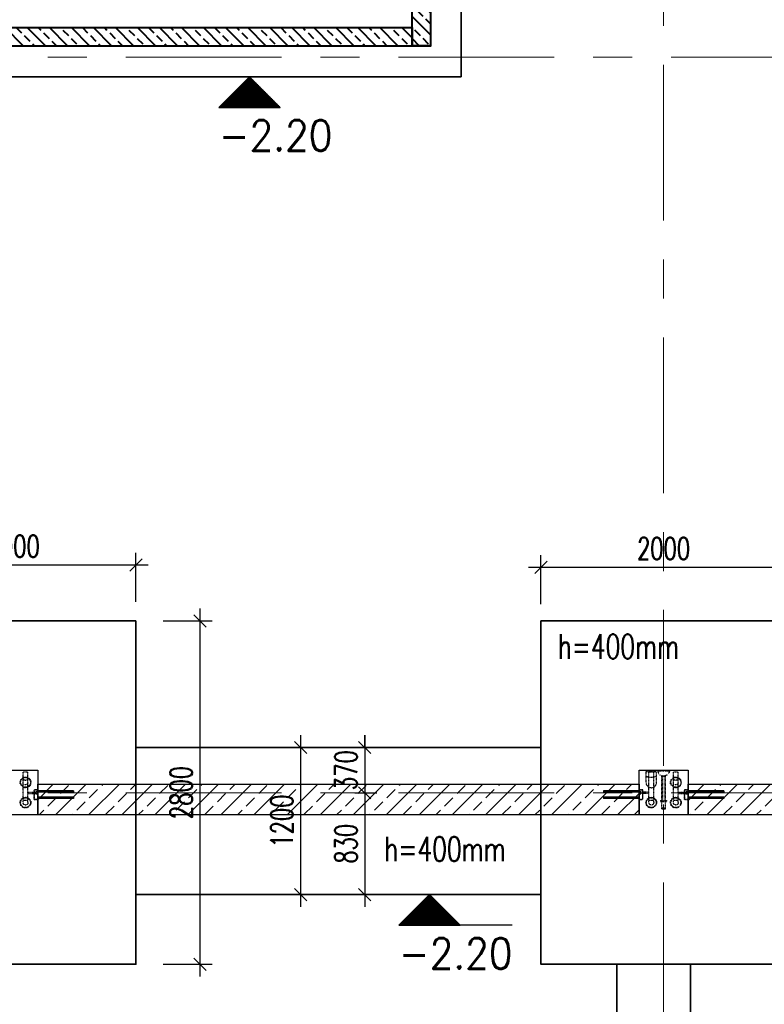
# Model space of a CAD drawing. Header units: millimetres. Extents: x 6071355 to 6728188, y -31956 to 56387.
# Tile 54 of 59: x 6100349 to 6106417, y 43008 to 51038. Entities that reach past the tile are written whole.
import ezdxf

# ---------------------------------------------------------------- set-up
doc = ezdxf.new("R2010")
doc.units = ezdxf.units.MM
doc.header["$MEASUREMENT"] = 0
doc.linetypes.add('DXK_LINE_DOT2', pattern=[3.9198, 1.9599, -1.9599])
doc.linetypes.add('Grid Line', pattern=[2222.5, 1270, -317.5, 317.5, -317.5])
doc.layers.add('A_wymiary', color=7, linetype='Continuous', lineweight=15, true_color=0x848484)
for name, color, linetype in [('BZ_kot', 7, 'Continuous'), ('BZ_MUR_FUND', 8, 'Continuous'), ('ELEMENTY', 7, 'Continuous')]:
    doc.layers.add(name, color=color, linetype=linetype)
for name, color, linetype, lineweight in [('M_słupy', 5, 'Continuous', 40), ('M_ŁAWY', 3, 'Continuous', 35), ('Standard 1350-A_01-RZUT PARTERU LUSTRO2_28_Nowe_MODO_A1_osie-1_Nr_pióra__7_Nr_pióra__7_Nr_pióra__7', 7, 'Continuous', 18)]:
    doc.layers.add(name, color=color, linetype=linetype, lineweight=lineweight)
doc.styles.add('ROMANS', font='romans.shx', dxfattribs={"width": 0.8})
doc.styles.add('wymiar', font='romans.shx', dxfattribs={"width": 0.7})
doc.dimstyles.new('AB_100mm', dxfattribs={"dimscale": 100, "dimtxt": 1.8, "dimasz": 1, "dimexe": 1, "dimexo": 0, "dimtad": 1, "dimrnd": 1, "dimtxsty": 'wymiar', "dimblk": 'OBLIQUE', "dimcen": 2.5, "dimdle": 1, "dimclrd": 4, "dimclre": 4, "dimclrt": 3, "dimadec": 0, "dimazin": 0, "dimtfac": 1, "dimtix": 1, "dimtmove": 2, "dimatfit": 3, "dimfxl": 3, "dimfxlon": 1, "dimarcsym": 0})

# ---------------------------------------------------------------- blocks, each defined once
blk = doc.blocks.new('Part-86624973-72583 - 1482')
at = {"layer": 'ELEMENTY', "color": 2, "linetype": 'Continuous'}
for p, q in [((11535.1, 17225), (11535.1, 16825)), ((11900.1, 17225), (11535.1, 17225)), ((11900.1, 16825), (11900.1, 17225)), ((11535.1, 16825), (11900.1, 16825))]:
    blk.add_line(p, q, dxfattribs=at)
blk = doc.blocks.new('Part-86624973-72584 - 1482')
at = {"layer": 'ELEMENTY', "color": 2, "linetype": 'Continuous'}
for p, q in [((11535.1, 22525), (11535.1, 22125)), ((11900.1, 22525), (11535.1, 22525)), ((11900.1, 22125), (11900.1, 22525)), ((11535.1, 22125), (11900.1, 22125))]:
    blk.add_line(p, q, dxfattribs=at)
blk = doc.blocks.new('Part-86624973-73452 - 1482')
at = {"layer": 'ELEMENTY', "color": 1, "linetype": 'DXK_LINE_DOT2'}
for p, q in [((11725.6, 22200), (11714.6, 22200)), ((11714.6, 22200), (11714.6, 22140)), ((11725.6, 22200), (11725.6, 22140)), ((11725.6, 22140), (11714.6, 22140))]:
    blk.add_line(p, q, dxfattribs=at)
blk = doc.blocks.new('Part-86624973-73442 - 1482')
at = {"layer": 'ELEMENTY', "color": 1, "linetype": 'DXK_LINE_DOT2'}
for p, q in [((11535.1, 17073.5), (11544.8, 17072.5)), ((11535.1, 17073.5), (11535.1, 16976.5)), ((11535.1, 17071.1), (11544.8, 17070.2)), ((11535.1, 17064.3), (11544.8, 17063.5)), ((11535.1, 17053.5), (11544.8, 17053)), ((11535.1, 17040), (11544.8, 17039.7)), ((11535.1, 17025), (11544.8, 17025)), ((11544.8, 17072.5), (11554.5, 17069.5)), ((11554.5, 17069.5), (11564.2, 17063.8)), ((11573.9, 17054.1), (11564.2, 17063.8)), ((11578.8, 17046.2), (11573.9, 17054.1)), ((11581.7, 17038.6), (11578.8, 17046.2)), ((11582.3, 17035), (11581.7, 17038.6)), ((11582.3, 17035), (11782.1, 17035)), ((11782.1, 17050), (11790.1, 17050)), ((11782.1, 17050), (11782.1, 17000)), ((11790.1, 17050), (11790.1, 17049.6)), ((11790.1, 17049.6), (11790.1, 17000)), ((11535.1, 17010), (11544.8, 17010.3)), ((11535.1, 16996.5), (11544.8, 16997.1)), ((11535.1, 16985.8), (11544.8, 16986.6)), ((11535.1, 16978.9), (11544.8, 16979.8)), ((11535.1, 16976.5), (11544.8, 16977.5)), ((11544.8, 16977.5), (11554.5, 16980.5)), ((11554.5, 16980.5), (11564.2, 16986.2)), ((11564.2, 16986.2), (11573.9, 16995.9)), ((11573.9, 16995.9), (11578.8, 17003.9)), ((11578.8, 17003.9), (11581.7, 17011.4)), ((11581.7, 17011.4), (11582.3, 17015)), ((11582.3, 17015), (11782.1, 17015)), ((11782.1, 17000), (11790.1, 17000))]:
    blk.add_line(p, q, dxfattribs=at)
blk = doc.blocks.new('Part-86624973-73437 - 1482')
at = {"layer": 'ELEMENTY', "color": 1, "linetype": 'DXK_LINE_DOT2'}
for p, q in [((11714.6, 17150), (11714.6, 17210)), ((11714.6, 17210), (11725.6, 17210)), ((11725.6, 17150), (11725.6, 17210)), ((11714.6, 17150), (11725.6, 17150))]:
    blk.add_line(p, q, dxfattribs=at)
blk = doc.blocks.new('Part-86624973-72843 - 1482')
at = {"layer": 'ELEMENTY', "color": 1, "linetype": 'DXK_LINE_DOT2'}
for radius, start, end in [(43.5, 22.5, 202.5), (40, 337.5, 157.5), (43.5, 202.5, 22.5), (40, 157.5, 337.5)]:
    blk.add_arc((11635.1, 22225), radius, start, end, dxfattribs=at)
blk = doc.blocks.new('Part-86624973-73443 - 1482')
at = {"layer": 'ELEMENTY', "color": 1, "linetype": 'DXK_LINE_DOT2'}
for p, q in [((11847.2, 17040), (11581.1, 17040)), ((11581.1, 17040), (11581.1, 17010)), ((11585.5, 17010), (11585.5, 17040)), ((11844.3, 17010), (11844.3, 17040)), ((11847.2, 17010), (11581.1, 17010))]:
    blk.add_line(p, q, dxfattribs=at)
at = {"layer": 'ELEMENTY', "color": 2, "linetype": 'Continuous'}
for p, q in [((11851.2, 17040), (11847.2, 17040)), ((11847.2, 17040), (11847.2, 17010)), ((11851.2, 17040), (11851.2, 17010)), ((11851.2, 17010), (11847.2, 17010))]:
    blk.add_line(p, q, dxfattribs=at)
blk = doc.blocks.new('ReinforcementGroup-86624973-73431 - 1482')
at = {"layer": 'ELEMENTY', "color": 1, "linetype": 'Continuous'}
for p, q in [((11705.1, 17515), (11715.1, 17515)), ((11705.1, 17225), (11705.1, 17515)), ((11705.1, 17515), (11715.1, 17515)), ((11705.1, 17225), (11705.1, 17515)), ((11705.1, 17515), (11715.1, 17515)), ((11705.1, 17225), (11705.1, 17515)), ((11705.1, 17515), (11715.1, 17515)), ((11705.1, 17225), (11705.1, 17515)), ((11705.1, 17515), (11715.1, 17515)), ((11705.1, 17225), (11705.1, 17515)), ((11705.1, 17515), (11715.1, 17515)), ((11705.1, 17225), (11705.1, 17515)), ((11705.1, 17515), (11715.1, 17515)), ((11705.1, 17225), (11705.1, 17515)), ((11705.1, 17515), (11715.1, 17515)), ((11705.1, 17225), (11705.1, 17515)), ((11715.1, 17225), (11715.1, 17515)), ((11715.1, 17225), (11715.1, 17515)), ((11715.1, 17225), (11715.1, 17515)), ((11715.1, 17225), (11715.1, 17515)), ((11715.1, 17225), (11715.1, 17515)), ((11715.1, 17225), (11715.1, 17515)), ((11715.1, 17225), (11715.1, 17515)), ((11715.1, 17225), (11715.1, 17515)), ((11755.1, 17515), (11765.1, 17515)), ((11755.1, 17225), (11755.1, 17515)), ((11755.1, 17515), (11765.1, 17515)), ((11755.1, 17225), (11755.1, 17515)), ((11755.1, 17515), (11765.1, 17515)), ((11755.1, 17225), (11755.1, 17515)), ((11755.1, 17515), (11765.1, 17515)), ((11755.1, 17225), (11755.1, 17515)), ((11755.1, 17515), (11765.1, 17515)), ((11755.1, 17225), (11755.1, 17515)), ((11755.1, 17515), (11765.1, 17515)), ((11755.1, 17225), (11755.1, 17515)), ((11755.1, 17515), (11765.1, 17515)), ((11755.1, 17225), (11755.1, 17515)), ((11755.1, 17515), (11765.1, 17515)), ((11755.1, 17225), (11755.1, 17515)), ((11765.1, 17225), (11765.1, 17515)), ((11765.1, 17225), (11765.1, 17515)), ((11765.1, 17225), (11765.1, 17515)), ((11765.1, 17225), (11765.1, 17515)), ((11765.1, 17225), (11765.1, 17515)), ((11765.1, 17225), (11765.1, 17515)), ((11765.1, 17225), (11765.1, 17515)), ((11765.1, 17225), (11765.1, 17515))]:
    blk.add_line(p, q, dxfattribs=at)
blk = doc.blocks.new('Part-86624973-72837 - 1482')
at = {"layer": 'ELEMENTY', "color": 1, "linetype": 'DXK_LINE_DOT2'}
for radius, start, end in [(43.5, 22.5, 202.5), (40, 337.5, 157.5), (43.5, 202.5, 22.5), (40, 157.5, 337.5)]:
    blk.add_arc((11800.1, 16925), radius, start, end, dxfattribs=at)
blk = doc.blocks.new('Part-86624973-73436 - 1482')
at = {"layer": 'ELEMENTY', "color": 1, "linetype": 'DXK_LINE_DOT2'}
for p, q in [((11714.6, 17150), (11714.6, 17210)), ((11714.6, 17210), (11725.6, 17210)), ((11725.6, 17150), (11725.6, 17210)), ((11714.6, 17150), (11725.6, 17150))]:
    blk.add_line(p, q, dxfattribs=at)
blk = doc.blocks.new('Part-86624973-73435 - 1482')
at = {"layer": 'ELEMENTY', "color": 1, "linetype": 'DXK_LINE_DOT2'}
for p, q in [((11714.6, 17150), (11714.6, 17210)), ((11714.6, 17210), (11725.6, 17210)), ((11725.6, 17150), (11725.6, 17210)), ((11714.6, 17150), (11725.6, 17150))]:
    blk.add_line(p, q, dxfattribs=at)
blk = doc.blocks.new('Part-86624973-72836 - 1482')
at = {"layer": 'ELEMENTY', "color": 1, "linetype": 'DXK_LINE_DOT2'}
for radius, start, end in [(43.5, 22.5, 202.5), (40, 337.5, 157.5), (43.5, 202.5, 22.5), (40, 157.5, 337.5)]:
    blk.add_arc((11635.1, 16925), radius, start, end, dxfattribs=at)
blk = doc.blocks.new('Part-86624973-72838 - 1482')
at = {"layer": 'ELEMENTY', "color": 1, "linetype": 'DXK_LINE_DOT2'}
for radius, start, end in [(43.5, 22.5, 202.5), (43.5, 202.5, 22.5), (40, 157.5, 337.5), (40, 337.5, 157.5)]:
    blk.add_arc((11800.1, 17125), radius, start, end, dxfattribs=at)
blk = doc.blocks.new('Part-86624973-72839 - 1482')
at = {"layer": 'ELEMENTY', "color": 1, "linetype": 'DXK_LINE_DOT2'}
for p, q in [((11550.1, 17081.5), (11550.1, 17168.5)), ((11550.1, 17168.5), (11635.1, 17168.5)), ((11580.7, 17168.5), (11585, 17165.2)), ((11585, 17165.2), (11588.6, 17155.8)), ((11588.6, 17155.8), (11591.1, 17141.7)), ((11591.1, 17108.4), (11588.6, 17094.3)), ((11591.1, 17141.7), (11591.9, 17125)), ((11591.9, 17125), (11591.1, 17108.4)), ((11635.1, 17168.5), (11651.8, 17165.2)), ((11651.8, 17165.2), (11665.9, 17155.8)), ((11665.9, 17155.8), (11675.3, 17141.7)), ((11675.3, 17108.4), (11665.9, 17094.3)), ((11675.3, 17141.7), (11678.6, 17125)), ((11678.6, 17125), (11675.3, 17108.4)), ((11635.1, 17081.5), (11550.1, 17081.5)), ((11585, 17084.8), (11580.7, 17081.5)), ((11588.6, 17094.3), (11585, 17084.8)), ((11651.8, 17084.8), (11635.1, 17081.5)), ((11665.9, 17094.3), (11651.8, 17084.8))]:
    blk.add_line(p, q, dxfattribs=at)
blk = doc.blocks.new('Part-86624973-72840 - 1482')
at = {"layer": 'ELEMENTY', "color": 1, "linetype": 'DXK_LINE_DOT2'}
for p, q in [((11550.1, 17145), (11550.1, 17105)), ((11800.1, 17145), (11550.1, 17145)), ((11800.1, 17105), (11550.1, 17105)), ((11773.8, 17145), (11777.2, 17142.3)), ((11777.2, 17107.7), (11773.8, 17105)), ((11777.2, 17142.3), (11779.8, 17135)), ((11779.8, 17115), (11777.2, 17107.7)), ((11779.8, 17135), (11780.7, 17125)), ((11780.7, 17125), (11779.8, 17115)), ((11810.1, 17142.3), (11800.1, 17145)), ((11800.1, 17105), (11810.1, 17107.7)), ((11817.5, 17135), (11810.1, 17142.3)), ((11810.1, 17107.7), (11817.5, 17115)), ((11820.1, 17125), (11817.5, 17135)), ((11817.5, 17115), (11820.1, 17125))]:
    blk.add_line(p, q, dxfattribs=at)
blk = doc.blocks.new('Part-86624973-72841 - 1482')
at = {"layer": 'ELEMENTY', "color": 1, "linetype": 'DXK_LINE_DOT2'}
for p, q in [((11550.1, 16945), (11550.1, 16905)), ((11635.1, 16945), (11550.1, 16945)), ((11608.8, 16945), (11612.2, 16942.3)), ((11645.1, 16942.3), (11635.1, 16945)), ((11635.1, 16905), (11550.1, 16905)), ((11612.2, 16907.7), (11608.8, 16905)), ((11612.2, 16942.3), (11614.8, 16935)), ((11614.8, 16915), (11612.2, 16907.7)), ((11614.8, 16935), (11615.7, 16925)), ((11615.7, 16925), (11614.8, 16915)), ((11635.1, 16905), (11645.1, 16907.7)), ((11652.5, 16935), (11645.1, 16942.3)), ((11645.1, 16907.7), (11652.5, 16915)), ((11655.1, 16925), (11652.5, 16935)), ((11652.5, 16915), (11655.1, 16925))]:
    blk.add_line(p, q, dxfattribs=at)
blk = doc.blocks.new('Part-86624973-72842 - 1482')
at = {"layer": 'ELEMENTY', "color": 1, "linetype": 'DXK_LINE_DOT2'}
for p, q in [((11550.1, 16945), (11550.1, 16905)), ((11800.1, 16945), (11550.1, 16945)), ((11773.8, 16945), (11777.2, 16942.3)), ((11810.1, 16942.3), (11800.1, 16945)), ((11800.1, 16905), (11550.1, 16905)), ((11777.2, 16907.7), (11773.8, 16905)), ((11777.2, 16942.3), (11779.8, 16935)), ((11779.8, 16915), (11777.2, 16907.7)), ((11779.8, 16935), (11780.7, 16925)), ((11780.7, 16925), (11779.8, 16915)), ((11800.1, 16905), (11810.1, 16907.7)), ((11817.5, 16935), (11810.1, 16942.3)), ((11810.1, 16907.7), (11817.5, 16915)), ((11820.1, 16925), (11817.5, 16935)), ((11817.5, 16915), (11820.1, 16925))]:
    blk.add_line(p, q, dxfattribs=at)
blk = doc.blocks.new('Part-86624973-72844 - 1482')
at = {"layer": 'ELEMENTY', "color": 1, "linetype": 'DXK_LINE_DOT2'}
for radius, start, end in [(43.5, 22.5, 202.5), (40, 337.5, 157.5), (43.5, 202.5, 22.5), (40, 157.5, 337.5)]:
    blk.add_arc((11800.1, 22225), radius, start, end, dxfattribs=at)
blk = doc.blocks.new('Part-86624973-72847 - 1482')
at = {"layer": 'ELEMENTY', "color": 1, "linetype": 'DXK_LINE_DOT2'}
for p, q in [((11550.1, 22245), (11550.1, 22205)), ((11800.1, 22245), (11550.1, 22245)), ((11773.8, 22245), (11777.2, 22242.3)), ((11810.1, 22242.3), (11800.1, 22245)), ((11800.1, 22205), (11550.1, 22205)), ((11777.2, 22207.7), (11773.8, 22205)), ((11777.2, 22242.3), (11779.8, 22235)), ((11779.8, 22215), (11777.2, 22207.7)), ((11779.8, 22235), (11780.7, 22225)), ((11780.7, 22225), (11779.8, 22215)), ((11800.1, 22205), (11810.1, 22207.7)), ((11817.5, 22235), (11810.1, 22242.3)), ((11810.1, 22207.7), (11817.5, 22215)), ((11820.1, 22225), (11817.5, 22235)), ((11817.5, 22215), (11820.1, 22225))]:
    blk.add_line(p, q, dxfattribs=at)
blk = doc.blocks.new('Part-86624973-72849 - 1482')
at = {"layer": 'ELEMENTY', "color": 1, "linetype": 'DXK_LINE_DOT2'}
for p, q in [((11550.1, 22245), (11550.1, 22205)), ((11635.1, 22245), (11550.1, 22245)), ((11608.8, 22245), (11612.2, 22242.3)), ((11645.1, 22242.3), (11635.1, 22245)), ((11635.1, 22205), (11550.1, 22205)), ((11612.2, 22207.7), (11608.8, 22205)), ((11612.2, 22242.3), (11614.8, 22235)), ((11614.8, 22215), (11612.2, 22207.7)), ((11614.8, 22235), (11615.7, 22225)), ((11615.7, 22225), (11614.8, 22215)), ((11635.1, 22205), (11645.1, 22207.7)), ((11652.5, 22235), (11645.1, 22242.3)), ((11645.1, 22207.7), (11652.5, 22215)), ((11655.1, 22225), (11652.5, 22235)), ((11652.5, 22215), (11655.1, 22225))]:
    blk.add_line(p, q, dxfattribs=at)
blk = doc.blocks.new('Part-86624973-73446 - 1482')
at = {"layer": 'ELEMENTY', "color": 1, "linetype": 'DXK_LINE_DOT2'}
for p, q in [((11695.1, 22155), (11775.1, 22155)), ((11695.1, 22125), (11695.1, 22155)), ((11696.1, 22125), (11695.1, 22125)), ((11774.1, 22154), (11696.1, 22154)), ((11696.1, 22154), (11696.1, 22125)), ((11774.1, 22125), (11774.1, 22154)), ((11775.1, 22125), (11774.1, 22125)), ((11775.1, 22155), (11775.1, 22125))]:
    blk.add_line(p, q, dxfattribs=at)
blk = doc.blocks.new('Part-86624973-73430 - 1482')
at = {"layer": 'ELEMENTY', "color": 1, "linetype": 'DXK_LINE_DOT2'}
for p, q in [((11695.1, 17195), (11695.1, 17225)), ((11695.1, 17225), (11696.1, 17225)), ((11775.1, 17195), (11695.1, 17195)), ((11696.1, 17225), (11696.1, 17196)), ((11696.1, 17196), (11774.1, 17196)), ((11774.1, 17196), (11774.1, 17225)), ((11774.1, 17225), (11775.1, 17225)), ((11775.1, 17225), (11775.1, 17195))]:
    blk.add_line(p, q, dxfattribs=at)
blk = doc.blocks.new('Part-86624973-73438 - 1482')
at = {"layer": 'ELEMENTY', "color": 2, "linetype": 'Continuous'}
for p, q in [((11706.9, 16825), (11706.9, 16826)), ((11706.9, 16826), (11710.9, 16826)), ((11711.9, 16825), (11706.9, 16825)), ((11710.9, 16826), (11710.9, 16840)), ((11710.9, 16840), (11729.4, 16840)), ((11728.4, 16839), (11711.9, 16839)), ((11711.9, 16839), (11711.9, 16825)), ((11728.4, 16825), (11728.4, 16839)), ((11728.4, 16825), (11733.4, 16825)), ((11729.4, 16840), (11729.4, 16826)), ((11729.4, 16826), (11733.4, 16826)), ((11733.4, 16825), (11733.4, 16826))]:
    blk.add_line(p, q, dxfattribs=at)
blk = doc.blocks.new('Part-86624973-73434 - 1482')
at = {"layer": 'ELEMENTY', "color": 2, "linetype": 'Continuous'}
for p, q in [((11706.9, 17224), (11706.9, 17225)), ((11706.9, 17225), (11711.9, 17225)), ((11706.9, 17224), (11710.9, 17224)), ((11710.9, 17210), (11710.9, 17224)), ((11729.4, 17210), (11710.9, 17210)), ((11711.9, 17225), (11711.9, 17211)), ((11711.9, 17211), (11728.4, 17211)), ((11728.4, 17211), (11728.4, 17225)), ((11728.4, 17225), (11733.4, 17225)), ((11733.4, 17224), (11729.4, 17224)), ((11729.4, 17224), (11729.4, 17210)), ((11733.4, 17225), (11733.4, 17224))]:
    blk.add_line(p, q, dxfattribs=at)
blk = doc.blocks.new('Part-86624973-73432 - 1482')
at = {"layer": 'ELEMENTY', "color": 1, "linetype": 'DXK_LINE_DOT2'}
for p, q in [((11695.1, 16855), (11775.1, 16855)), ((11695.1, 16825), (11695.1, 16855)), ((11696.1, 16825), (11695.1, 16825)), ((11774.1, 16854), (11696.1, 16854)), ((11696.1, 16854), (11696.1, 16825)), ((11774.1, 16825), (11774.1, 16854)), ((11775.1, 16825), (11774.1, 16825)), ((11775.1, 16855), (11775.1, 16825))]:
    blk.add_line(p, q, dxfattribs=at)
blk = doc.blocks.new('ReinforcementGroup-86624973-73433 - 1482')
at = {"layer": 'ELEMENTY', "color": 1, "linetype": 'Continuous'}
for p, q in [((11705.1, 16535), (11705.1, 16825)), ((11705.1, 16535), (11705.1, 16825)), ((11705.1, 16535), (11705.1, 16825)), ((11705.1, 16535), (11705.1, 16825)), ((11705.1, 16535), (11705.1, 16825)), ((11705.1, 16535), (11705.1, 16825)), ((11705.1, 16535), (11705.1, 16825)), ((11705.1, 16535), (11705.1, 16825)), ((11715.1, 16535), (11715.1, 16825)), ((11715.1, 16535), (11715.1, 16825)), ((11715.1, 16535), (11715.1, 16825)), ((11715.1, 16535), (11715.1, 16825)), ((11715.1, 16535), (11715.1, 16825)), ((11715.1, 16535), (11715.1, 16825)), ((11715.1, 16535), (11715.1, 16825)), ((11715.1, 16535), (11715.1, 16825)), ((11755.1, 16535), (11755.1, 16825)), ((11755.1, 16535), (11755.1, 16825)), ((11755.1, 16535), (11755.1, 16825)), ((11755.1, 16535), (11755.1, 16825)), ((11755.1, 16535), (11755.1, 16825)), ((11755.1, 16535), (11755.1, 16825)), ((11755.1, 16535), (11755.1, 16825)), ((11755.1, 16535), (11755.1, 16825)), ((11765.1, 16535), (11765.1, 16825)), ((11765.1, 16535), (11765.1, 16825)), ((11765.1, 16535), (11765.1, 16825)), ((11765.1, 16535), (11765.1, 16825)), ((11765.1, 16535), (11765.1, 16825)), ((11765.1, 16535), (11765.1, 16825)), ((11765.1, 16535), (11765.1, 16825)), ((11765.1, 16535), (11765.1, 16825)), ((11705.1, 16535), (11715.1, 16535)), ((11705.1, 16535), (11715.1, 16535)), ((11705.1, 16535), (11715.1, 16535)), ((11705.1, 16535), (11715.1, 16535)), ((11705.1, 16535), (11715.1, 16535)), ((11705.1, 16535), (11715.1, 16535)), ((11705.1, 16535), (11715.1, 16535)), ((11705.1, 16535), (11715.1, 16535)), ((11755.1, 16535), (11765.1, 16535)), ((11755.1, 16535), (11765.1, 16535)), ((11755.1, 16535), (11765.1, 16535)), ((11755.1, 16535), (11765.1, 16535)), ((11755.1, 16535), (11765.1, 16535)), ((11755.1, 16535), (11765.1, 16535)), ((11755.1, 16535), (11765.1, 16535)), ((11755.1, 16535), (11765.1, 16535))]:
    blk.add_line(p, q, dxfattribs=at)
blk = doc.blocks.new('Part-86624973-73439 - 1482')
at = {"layer": 'ELEMENTY', "color": 1, "linetype": 'DXK_LINE_DOT2'}
for p, q in [((11725.6, 16900), (11714.6, 16900)), ((11714.6, 16900), (11714.6, 16840)), ((11725.6, 16900), (11725.6, 16840)), ((11725.6, 16840), (11714.6, 16840))]:
    blk.add_line(p, q, dxfattribs=at)
blk = doc.blocks.new('Part-86624973-73440 - 1482')
at = {"layer": 'ELEMENTY', "color": 1, "linetype": 'DXK_LINE_DOT2'}
for p, q in [((11725.6, 16900), (11714.6, 16900)), ((11714.6, 16900), (11714.6, 16840)), ((11725.6, 16900), (11725.6, 16840)), ((11725.6, 16840), (11714.6, 16840))]:
    blk.add_line(p, q, dxfattribs=at)
blk = doc.blocks.new('Part-86624973-73441 - 1482')
at = {"layer": 'ELEMENTY', "color": 1, "linetype": 'DXK_LINE_DOT2'}
for p, q in [((11725.6, 16900), (11714.6, 16900)), ((11714.6, 16900), (11714.6, 16840)), ((11725.6, 16900), (11725.6, 16840)), ((11725.6, 16840), (11714.6, 16840))]:
    blk.add_line(p, q, dxfattribs=at)
blk = doc.blocks.new('ReinforcementGroup-86624973-73447 - 1482')
at = {"layer": 'ELEMENTY', "color": 1, "linetype": 'Continuous'}
for p, q in [((11705.1, 21835), (11705.1, 22125)), ((11705.1, 21835), (11705.1, 22125)), ((11705.1, 21835), (11705.1, 22125)), ((11705.1, 21835), (11705.1, 22125)), ((11705.1, 21835), (11705.1, 22125)), ((11705.1, 21835), (11705.1, 22125)), ((11705.1, 21835), (11705.1, 22125)), ((11705.1, 21835), (11705.1, 22125)), ((11715.1, 21835), (11715.1, 22125)), ((11715.1, 21835), (11715.1, 22125)), ((11715.1, 21835), (11715.1, 22125)), ((11715.1, 21835), (11715.1, 22125)), ((11715.1, 21835), (11715.1, 22125)), ((11715.1, 21835), (11715.1, 22125)), ((11715.1, 21835), (11715.1, 22125)), ((11715.1, 21835), (11715.1, 22125)), ((11755.1, 21835), (11755.1, 22125)), ((11755.1, 21835), (11755.1, 22125)), ((11755.1, 21835), (11755.1, 22125)), ((11755.1, 21835), (11755.1, 22125)), ((11755.1, 21835), (11755.1, 22125)), ((11755.1, 21835), (11755.1, 22125)), ((11755.1, 21835), (11755.1, 22125)), ((11755.1, 21835), (11755.1, 22125)), ((11765.1, 21835), (11765.1, 22125)), ((11765.1, 21835), (11765.1, 22125)), ((11765.1, 21835), (11765.1, 22125)), ((11765.1, 21835), (11765.1, 22125)), ((11765.1, 21835), (11765.1, 22125)), ((11765.1, 21835), (11765.1, 22125)), ((11765.1, 21835), (11765.1, 22125)), ((11765.1, 21835), (11765.1, 22125)), ((11705.1, 21835), (11715.1, 21835)), ((11705.1, 21835), (11715.1, 21835)), ((11705.1, 21835), (11715.1, 21835)), ((11705.1, 21835), (11715.1, 21835)), ((11705.1, 21835), (11715.1, 21835)), ((11705.1, 21835), (11715.1, 21835)), ((11705.1, 21835), (11715.1, 21835)), ((11705.1, 21835), (11715.1, 21835)), ((11755.1, 21835), (11765.1, 21835)), ((11755.1, 21835), (11765.1, 21835)), ((11755.1, 21835), (11765.1, 21835)), ((11755.1, 21835), (11765.1, 21835)), ((11755.1, 21835), (11765.1, 21835)), ((11755.1, 21835), (11765.1, 21835)), ((11755.1, 21835), (11765.1, 21835)), ((11755.1, 21835), (11765.1, 21835))]:
    blk.add_line(p, q, dxfattribs=at)
blk = doc.blocks.new('Part-86624973-73450 - 1482')
at = {"layer": 'ELEMENTY', "color": 2, "linetype": 'Continuous'}
for p, q in [((11706.9, 22125), (11706.9, 22126)), ((11706.9, 22126), (11710.9, 22126)), ((11711.9, 22125), (11706.9, 22125)), ((11710.9, 22126), (11710.9, 22140)), ((11710.9, 22140), (11729.4, 22140)), ((11728.4, 22139), (11711.9, 22139)), ((11711.9, 22139), (11711.9, 22125)), ((11728.4, 22125), (11728.4, 22139)), ((11728.4, 22125), (11733.4, 22125)), ((11729.4, 22140), (11729.4, 22126)), ((11729.4, 22126), (11733.4, 22126)), ((11733.4, 22125), (11733.4, 22126))]:
    blk.add_line(p, q, dxfattribs=at)
blk = doc.blocks.new('Part-86624973-73451 - 1482')
at = {"layer": 'ELEMENTY', "color": 1, "linetype": 'DXK_LINE_DOT2'}
for p, q in [((11725.6, 22200), (11714.6, 22200)), ((11714.6, 22200), (11714.6, 22140)), ((11725.6, 22200), (11725.6, 22140)), ((11725.6, 22140), (11714.6, 22140))]:
    blk.add_line(p, q, dxfattribs=at)
blk = doc.blocks.new('Part-86624973-73453 - 1482')
at = {"layer": 'ELEMENTY', "color": 1, "linetype": 'DXK_LINE_DOT2'}
for p, q in [((11725.6, 22200), (11714.6, 22200)), ((11714.6, 22200), (11714.6, 22140)), ((11725.6, 22200), (11725.6, 22140)), ((11725.6, 22140), (11714.6, 22140))]:
    blk.add_line(p, q, dxfattribs=at)
blk = doc.blocks.new('*X8950')
at = {"color": 0}
for p, q in [((-40, 242.8), (-40, 243.5)), ((-39, 241.8), (-39, 243.5)), ((-38, 240.8), (-38, 243.5)), ((-37, 239.8), (-37, 243.5)), ((-36, 238.8), (-36, 243.5)), ((-35, 237.8), (-35, 243.5)), ((-34, 236.8), (-34, 243.5)), ((-33, 235.8), (-33, 243.5)), ((-32, 234.8), (-32, 243.5)), ((-31, 233.8), (-31, 243.5)), ((-30, 232.8), (-30, 243.5)), ((-29, 231.8), (-29, 243.5)), ((-28, 230.8), (-28, 243.5)), ((-27, 229.8), (-27, 243.5)), ((-26, 228.8), (-26, 243.5)), ((-25, 227.8), (-25, 243.5)), ((-24, 226.8), (-24, 243.5)), ((-23, 225.8), (-23, 243.5)), ((-22, 224.8), (-22, 243.5)), ((-21, 223.8), (-21, 243.5)), ((-20, 222.8), (-20, 243.5)), ((-19, 221.8), (-19, 243.5)), ((-18, 220.8), (-18, 243.5)), ((-17, 219.8), (-17, 243.5)), ((-16, 218.8), (-16, 243.5)), ((-15, 217.8), (-15, 243.5)), ((-14, 216.8), (-14, 243.5)), ((-13, 215.8), (-13, 243.5)), ((-12, 214.8), (-12, 243.5)), ((-11, 213.8), (-11, 243.5)), ((-10, 212.8), (-10, 243.5)), ((-9, 211.8), (-9, 243.5)), ((-8, 210.8), (-8, 243.5)), ((-7, 209.8), (-7, 243.5)), ((-6, 208.8), (-6, 243.5)), ((-5, 209.2), (-5, 243.5)), ((-4, 210.2), (-4, 243.5)), ((-3, 211.2), (-3, 243.5)), ((-2, 212.2), (-2, 243.5)), ((-1, 213.2), (-1, 243.5)), ((0, 214.2), (0, 243.5)), ((1, 215.2), (1, 243.5)), ((2, 216.2), (2, 243.5)), ((3, 217.2), (3, 243.5)), ((4, 218.2), (4, 243.5)), ((5, 219.2), (5, 243.5)), ((6, 220.2), (6, 243.5)), ((7, 221.2), (7, 243.5)), ((8, 222.2), (8, 243.5)), ((9, 223.2), (9, 243.5)), ((10, 224.2), (10, 243.5)), ((11, 225.2), (11, 243.5)), ((12, 226.2), (12, 243.5)), ((13, 227.2), (13, 243.5)), ((14, 228.2), (14, 243.5)), ((15, 229.2), (15, 243.5)), ((16, 230.2), (16, 243.5)), ((17, 231.2), (17, 243.5)), ((18, 232.2), (18, 243.5)), ((19, 233.2), (19, 243.5)), ((20, 234.2), (20, 243.5)), ((21, 235.2), (21, 243.5)), ((22, 236.2), (22, 243.5)), ((23, 237.2), (23, 243.5)), ((24, 238.2), (24, 243.5)), ((25, 239.2), (25, 243.5)), ((26, 240.2), (26, 243.5)), ((27, 241.2), (27, 243.5)), ((28, 242.2), (28, 243.5)), ((29, 243.2), (29, 243.5))]:
    blk.add_line(p, q, dxfattribs=at)
blk = doc.blocks.new('EKOT2')
blk.add_lwpolyline([(-35, 35), (35, 35), (0, 0)], close=True)
blk.add_blockref('*X8950', (5.7, -208.5))
at = {"style": 'ROMANS', "width": 0.9}
blk.add_attdef('POZIOM', (-35, 49.6), '', height=35, dxfattribs=at)
blk = doc.blocks.new('_Oblique')
at = {"color": 0, "linetype": 'ByBlock', "lineweight": -2}
blk.add_line((-0.5, -0.5), (0.5, 0.5), dxfattribs=at)
blk = doc.blocks.new('*D12835')
at = {"layer": 'A_wymiary', "color": 4, "lineweight": -2}
for p, q in [((6099296.4, 46291.4), (6099296.4, 46691.4)), ((6101296.4, 46291.4), (6101296.4, 46691.4)), ((6099196.4, 46591.4), (6101396.4, 46591.4))]:
    blk.add_line(p, q, dxfattribs=at)
at = {"layer": 'Defpoints', "color": 0}
for p in [(6101296.4, 46591.4), (6099296.4, 46135.3), (6101296.4, 46135.3)]:
    blk.add_point(p, dxfattribs=at)
at = {"layer": 'A_wymiary', "color": 4, "lineweight": -2, "xscale": 100, "yscale": 100, "zscale": 100, "rotation": 180}
blk.add_blockref('_Oblique', (6099296.4, 46591.4), dxfattribs=at)
at = {"layer": 'A_wymiary', "color": 4, "lineweight": -2, "xscale": 100, "yscale": 100, "zscale": 100}
blk.add_blockref('_Oblique', (6101296.4, 46591.4), dxfattribs=at)
at = {"layer": 'A_wymiary', "color": 3, "insert": (6100296.4, 46743.9), "char_height": 180, "attachment_point": 5, "style": 'wymiar'}
blk.add_mtext('2000', dxfattribs=at)
blk = doc.blocks.new('*D12836')
at = {"layer": 'A_wymiary', "color": 4, "lineweight": -2}
for p, q in [((6101817.2, 46235.3), (6101817.2, 43235.3)), ((6101517.2, 46135.3), (6101917.2, 46135.3)), ((6101517.2, 43335.3), (6101917.2, 43335.3))]:
    blk.add_line(p, q, dxfattribs=at)
at = {"layer": 'Defpoints', "color": 0}
for p in [(6101296.4, 46135.3), (6101296.4, 43335.3), (6101817.2, 43335.3)]:
    blk.add_point(p, dxfattribs=at)
at = {"layer": 'A_wymiary', "color": 4, "lineweight": -2, "xscale": 100, "yscale": 100, "zscale": 100}
for p, rotation in [((6101817.2, 46135.3), 90), ((6101817.2, 43335.3), 270)]:
    blk.add_blockref('_Oblique', p, dxfattribs=dict(at, rotation=rotation))
at = {"layer": 'A_wymiary', "color": 3, "insert": (6101664.7, 44735.3), "char_height": 180, "attachment_point": 5, "rotation": 90, "style": 'wymiar'}
blk.add_mtext('2800', dxfattribs=at)
blk = doc.blocks.new('*D12837')
at = {"layer": 'A_wymiary', "color": 4, "lineweight": -2}
for p, q in [((6102637.8, 45202.8), (6102637.8, 43802.8)), ((6102399.6, 45102.8), (6102737.8, 45102.8)), ((6102399.6, 43902.8), (6102737.8, 43902.8))]:
    blk.add_line(p, q, dxfattribs=at)
at = {"layer": 'Defpoints', "color": 0}
for p in [(6102399.6, 45102.8), (6102399.6, 43902.8), (6102637.8, 43902.8)]:
    blk.add_point(p, dxfattribs=at)
at = {"layer": 'A_wymiary', "color": 4, "lineweight": -2, "xscale": 100, "yscale": 100, "zscale": 100}
for p, rotation in [((6102637.8, 45102.8), 90), ((6102637.8, 43902.8), 270)]:
    blk.add_blockref('_Oblique', p, dxfattribs=dict(at, rotation=rotation))
at = {"layer": 'A_wymiary', "color": 3, "insert": (6102485.3, 44502.8), "char_height": 180, "attachment_point": 5, "rotation": 90, "style": 'wymiar'}
blk.add_mtext('1200', dxfattribs=at)
blk = doc.blocks.new('*D12838')
at = {"layer": 'A_wymiary', "color": 4, "lineweight": -2}
for p, q in [((6103160.7, 45202.8), (6103160.7, 44632.8)), ((6103160.7, 45102.8), (6103160.7, 45202.8)), ((6103081.2, 45102.8), (6103260.7, 45102.8)), ((6103081.2, 44732.8), (6103260.7, 44732.8)), ((6103160.7, 44732.8), (6103160.7, 44632.8))]:
    blk.add_line(p, q, dxfattribs=at)
at = {"layer": 'Defpoints', "color": 0}
for p in [(6103081.2, 45102.8), (6103081.2, 44732.8), (6103160.7, 44732.8)]:
    blk.add_point(p, dxfattribs=at)
at = {"layer": 'A_wymiary', "color": 4, "lineweight": -2, "xscale": 100, "yscale": 100, "zscale": 100}
for p, rotation in [((6103160.7, 45102.8), 270), ((6103160.7, 44732.8), 90)]:
    blk.add_blockref('_Oblique', p, dxfattribs=dict(at, rotation=rotation))
at = {"layer": 'A_wymiary', "color": 3, "insert": (6103008.2, 44917.8), "char_height": 180, "attachment_point": 5, "rotation": 90, "style": 'wymiar'}
blk.add_mtext('370', dxfattribs=at)
blk = doc.blocks.new('*D12839')
at = {"layer": 'A_wymiary', "color": 4, "lineweight": -2}
for p, q in [((6103160.7, 44832.8), (6103160.7, 43802.8)), ((6103081.2, 44732.8), (6103260.7, 44732.8)), ((6103326.1, 43902.8), (6103060.7, 43902.8))]:
    blk.add_line(p, q, dxfattribs=at)
at = {"layer": 'Defpoints', "color": 0}
for p in [(6103081.2, 44732.8), (6103160.7, 43902.8), (6103326.1, 43902.8)]:
    blk.add_point(p, dxfattribs=at)
at = {"layer": 'A_wymiary', "color": 4, "lineweight": -2, "xscale": 100, "yscale": 100, "zscale": 100}
for p, rotation in [((6103160.7, 44732.8), 90), ((6103160.7, 43902.8), 270)]:
    blk.add_blockref('_Oblique', p, dxfattribs=dict(at, rotation=rotation))
at = {"layer": 'A_wymiary', "color": 3, "insert": (6103008.2, 44317.8), "char_height": 180, "attachment_point": 5, "rotation": 90, "style": 'wymiar'}
blk.add_mtext('830', dxfattribs=at)
blk = doc.blocks.new('*D12840')
at = {"layer": 'A_wymiary', "color": 4, "lineweight": -2}
for p, q in [((6104596.4, 46272.1), (6104596.4, 46672.1)), ((6106596.4, 46272.1), (6106596.4, 46672.1)), ((6104496.4, 46572.1), (6106696.4, 46572.1))]:
    blk.add_line(p, q, dxfattribs=at)
at = {"layer": 'Defpoints', "color": 0}
for p in [(6106596.4, 46572.1), (6104596.4, 46135.3), (6106596.4, 46135.3)]:
    blk.add_point(p, dxfattribs=at)
at = {"layer": 'A_wymiary', "color": 4, "lineweight": -2, "xscale": 100, "yscale": 100, "zscale": 100, "rotation": 180}
blk.add_blockref('_Oblique', (6104596.4, 46572.1), dxfattribs=at)
at = {"layer": 'A_wymiary', "color": 4, "lineweight": -2, "xscale": 100, "yscale": 100, "zscale": 100}
blk.add_blockref('_Oblique', (6106596.4, 46572.1), dxfattribs=at)
at = {"layer": 'A_wymiary', "color": 3, "insert": (6105596.4, 46724.6), "char_height": 180, "attachment_point": 5, "style": 'wymiar'}
blk.add_mtext('2000', dxfattribs=at)

msp = doc.modelspace()

# ---------------------------------------------------------------- hatches: boundary and pattern name
at = {"layer": 'BZ_MUR_FUND', "transparency": 33554687}
h = msp.add_hatch(dxfattribs=at)
h.set_pattern_fill('ANSI33', color=256, scale=30, style=0)
h.set_pattern_definition([(225, (6005714.05, -110183.11), (134.70384, -134.70384), []), (225, (6005579.35, -110183.11), (134.70384, -134.70384), [95.25, -47.625])])
h.paths.add_polyline_path([(6105396.364, 44552.833), (6100496.364, 44552.833), (6100496.364, 44802.833), (6105396.364, 44802.833)])
h = msp.add_hatch(dxfattribs=at)
h.set_pattern_fill('ANSI33', color=256, scale=30, style=0)
h.set_pattern_definition([(225, (6000244.05, -110183.11), (134.70384, -134.70384), []), (225, (6000109.35, -110183.11), (134.70384, -134.70384), [95.25, -47.625])])
h.paths.add_polyline_path([(6110866.364, 44552.833), (6105796.364, 44552.833), (6105796.364, 44802.833), (6110866.364, 44802.833)])
at = {"layer": 'M_słupy', "transparency": 33554687}
h = msp.add_hatch(dxfattribs=at)
h.set_pattern_fill('ANSI33', color=2, scale=20, angle=270, style=0)
h.set_pattern_definition([(315, (5996252.77, 285877.98), (89.80256, 89.80256), []), (315, (5996252.77, 285788.17), (89.80256, 89.80256), [63.5, -31.75])])
h.paths.add_polyline_path([(6103546.327, 50823.324), (6103546.356, 52423.324), (6103696.356, 52423.324), (6103696.336, 50823.324)])
h = msp.add_hatch(dxfattribs=at)
h.set_pattern_fill('ANSI33', color=2, scale=20, angle=270, style=0)
h.set_pattern_definition([(315, (5995002.76, 285876.42), (89.80256, 89.80256), []), (315, (5995002.76, 285786.62), (89.80256, 89.80256), [63.5, -31.75])])
h.paths.add_polyline_path([(6096091.364, 50823.324), (6096091.364, 50973.324), (6103546.336, 50973.324), (6103546.327, 50823.324)])

# ---------------------------------------------------------------- linework, layer by layer
at = {"layer": 'BZ_kot'}
msp.add_lwpolyline([(6104361.836, 43652.833), (6103929.693, 43652.833)], dxfattribs=at)
at = {"layer": 'BZ_MUR_FUND', "transparency": 33554687}
for points in [[(6100496.364, 44802.833), (6105396.364, 44802.833), (6105396.364, 44552.833), (6100496.364, 44552.833)], [(6105796.364, 44802.833), (6110866.364, 44802.833), (6110866.364, 44552.833), (6105796.364, 44552.833)]]:
    msp.add_lwpolyline(points, close=True, dxfattribs=at)
at = {"layer": 'M_słupy'}
for points in [[(6103546.327, 50823.324), (6103546.356, 52423.324), (6103696.356, 52423.324), (6103696.336, 50823.324)], [(6103546.336, 50824.951), (6103546.364, 52424.877), (6103696.364, 52424.877), (6103696.336, 50824.951)], [(6096091.364, 50823.324), (6096091.364, 50973.324), (6103546.327, 50973.324), (6103546.327, 50823.398)]]:
    msp.add_lwpolyline(points, close=True, dxfattribs=at)
at = {"layer": 'M_ŁAWY', "color": 4}
for points in [[(6114956.364, 50573.327), (6110646.364, 50573.327), (6110646.364, 52173.327), (6103946.364, 52173.327), (6103946.364, 50573.327), (6096346.336, 50573.327)], [(6101296.364, 46135.333), (6099296.364, 46135.333), (6099296.364, 43335.333), (6101296.364, 43335.333), (6101296.364, 46135.333)], [(6106596.364, 46135.333), (6104596.364, 46135.333), (6104596.364, 43335.333), (6106596.364, 43335.333), (6106596.364, 46135.333)], [(6101296.364, 45102.833), (6104596.364, 45102.833)], [(6101296.364, 43902.833), (6104596.364, 43902.833)], [(6105216.364, 43335.333), (6105216.364, 40657.793)], [(6105816.364, 43335.333), (6105816.364, 40657.793)]]:
    msp.add_lwpolyline(points, dxfattribs=at)
at = {"layer": 'Standard 1350-A_01-RZUT PARTERU LUSTRO2_28_Nowe_MODO_A1_osie-1_Nr_pióra__7_Nr_pióra__7_Nr_pióra__7', "color": 7, "linetype": 'Grid Line', "lineweight": 18}
for p, q in [((6105596.364, 55114.428), (6105596.364, -31556.201)), ((6124708.5, 50732.834), (6079489.176, 50732.834)), ((6124708.5, 44732.834), (6079489.176, 44732.834))]:
    msp.add_line(p, q, dxfattribs=at)

# ---------------------------------------------------------------- block references
at = {"xscale": -1, "rotation": 89.99999999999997}
for name in ['Part-86624973-72584 - 1482', 'Part-86624973-72847 - 1482', 'Part-86624973-72849 - 1482', 'Part-86624973-72583 - 1482', 'Part-86624973-72839 - 1482', 'Part-86624973-72840 - 1482', 'Part-86624973-73442 - 1482', 'Part-86624973-72841 - 1482', 'Part-86624973-72842 - 1482', 'Part-86624973-72843 - 1482', 'Part-86624973-73443 - 1482', 'Part-86624973-72836 - 1482', 'Part-86624973-73452 - 1482', 'Part-86624973-73451 - 1482', 'Part-86624973-73453 - 1482', 'Part-86624973-73446 - 1482', 'Part-86624973-73450 - 1482', 'ReinforcementGroup-86624973-73447 - 1482', 'ReinforcementGroup-86624973-73431 - 1482', 'Part-86624973-73430 - 1482', 'Part-86624973-73434 - 1482', 'Part-86624973-73437 - 1482', 'Part-86624973-73436 - 1482', 'Part-86624973-73435 - 1482', 'Part-86624973-73439 - 1482', 'Part-86624973-73440 - 1482', 'Part-86624973-73441 - 1482', 'Part-86624973-73432 - 1482', 'Part-86624973-73438 - 1482', 'ReinforcementGroup-86624973-73433 - 1482', 'Part-86624973-72844 - 1482', 'Part-86624973-72838 - 1482', 'Part-86624973-72837 - 1482']:
    msp.add_blockref(name, (6122621.38, 56452.981), dxfattribs=at)
at = {"layer": 'BZ_kot'}
ref = msp.add_blockref('EKOT2', (6102221.699, 50573.327), dxfattribs=dict(at, xscale=-7.142857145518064, yscale=7.142857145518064, zscale=7.142857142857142, rotation=180))
ref.add_attrib('POZIOM', '-2.20', (6101971.699, 49969.222), dxfattribs={"layer": '0', "height": 250, "style": 'ROMANS', "width": 0.9})
ref = msp.add_blockref('EKOT2', (6103689.103, 43902.833), dxfattribs=dict(at, xscale=-7.142857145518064, yscale=7.142857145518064, zscale=7.142857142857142, rotation=180))
ref.add_attrib('POZIOM', '-2.20', (6103439.103, 43298.727), dxfattribs={"layer": '0', "height": 250, "style": 'ROMANS', "width": 0.9})

# ---------------------------------------------------------------- texts
at = {"layer": 'A_wymiary', "color": 3, "style": 'wymiar', "width": 0.7}
for p in [(6104734.067, 45826.164), (6103320.431, 44174.87)]:
    msp.add_text('h=400mm', height=200, dxfattribs=at).set_placement(p)

# ---------------------------------------------------------------- dimensions: what is measured, and where the dimension line sits
at = {"layer": 'A_wymiary'}
for base, p1, p2, picture, middle in [((6101296.364, 46591.428), (6099296.364, 46135.333), (6101296.364, 46135.333), '*D12835', (6100296.364, 46743.928)), ((6106596.364, 46572.084), (6104596.364, 46135.333), (6106596.364, 46135.333), '*D12840', (6105596.364, 46724.584))]:
    dim = msp.add_linear_dim(base=base, p1=p1, p2=p2, dimstyle='AB_100mm', dxfattribs=at)
    dim.commit()
    dim.dimension.update_dxf_attribs({"geometry": picture, "text_midpoint": middle})
for base, p1, p2, picture, middle in [((6101817.201, 43335.333), (6101296.364, 46135.333), (6101296.364, 43335.333), '*D12836', (6101664.701, 44735.333)), ((6102637.788, 43902.833), (6102399.553, 45102.833), (6102399.553, 43902.833), '*D12837', (6102485.288, 44502.833)), ((6103160.685, 44732.834), (6103081.17, 45102.833), (6103081.17, 44732.834), '*D12838', (6103008.185, 44917.833)), ((6103160.685, 43902.833), (6103081.17, 44732.834), (6103326.126, 43902.833), '*D12839', (6103008.185, 44317.833))]:
    dim = msp.add_linear_dim(base=base, p1=p1, p2=p2, angle=90, dimstyle='AB_100mm', dxfattribs=at)
    dim.commit()
    dim.dimension.update_dxf_attribs({"geometry": picture, "text_midpoint": middle})

doc.saveas('drawing.dxf')
